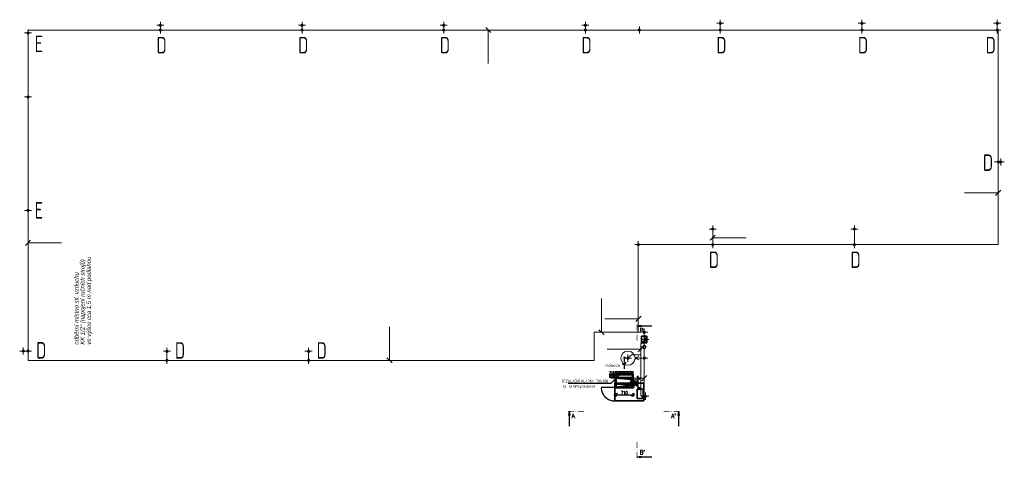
# Model space of a CAD drawing. Header units: millimetres. Extents: x 295996 to 512960, y -33037 to 76497.
# Tile 1 of 256: x 295996 to 337703, y -7219 to 11382. Entities that reach past the tile are written whole.
import ezdxf
from ezdxf.enums import TextEntityAlignment as Align

# ---------------------------------------------------------------- set-up
doc = ezdxf.new("R2010")
doc.units = ezdxf.units.MM
doc.header["$LTSCALE"] = 0.25
for name, pattern in [('ACAD_ISO02W100', [15, 12, -3]), ('ACAD_ISO04W100', [30, 24, -3, 0, -3]), ('DASHDOT', [25.4, 12.7, -6.35, 0, -6.35])]:
    doc.linetypes.add(name, pattern=pattern)
doc.layers.get('0').update_dxf_attribs({"lineweight": 20})
doc.layers.get('DEFPOINTS').update_dxf_attribs({"lineweight": 20})
for name, color, linetype, lineweight in [('_STL_V_ARMATURY', 7, 'Continuous', 20), ('_STL_V_KONDENZÁT', 84, 'KONDENZÁT', 13), ('_STL_V_POPIS_B', 150, 'Continuous', 35), ('_STL_V_VZDUCH', 162, 'STL_VZDUCH', 13), ('_STL_V_ZAŘ', 53, 'Continuous', 35), ('_VYT_POPIS_B', 150, 'Continuous', 35), ('CKSYMBOLY', 3, 'Continuous', 25), ('TLAKOVÝ VZDUCH popis', 7, 'Continuous', 18), ('V-objekty', 11, 'Continuous', 35), ('V-tvarovky', 1, 'Continuous', 50)]:
    doc.layers.add(name, color=color, linetype=linetype, lineweight=lineweight)
doc.layers.add('V-tvarovky-popis', color=7, linetype='Continuous')
doc.styles.add('INDRA', font='ariali.ttf')
doc.styles.get("Standard").update_dxf_attribs({"font": 'simplex.shx', "width": 0.8})
doc.styles.add('Stl_vzduch', font='isocp.shx', dxfattribs={"width": 0.8})
doc.styles.add('Vzduchotechnika', font='isocp.shx', dxfattribs={"width": 0.8})
doc.linetypes.add('KONDENZÁT', pattern='A,30,-6.08,["K",Standard,S=5,R=0,X=-2.1,Y=-2.45],-6.08', length=42.16)
doc.linetypes.add('STL_VZDUCH', pattern='A,30,-6.08,["V",Standard,S=5,R=0,X=-2.1,Y=-2.45],-6.08', length=42.16)
doc.dimstyles.new('cadkon', dxfattribs={"dimscale": 50, "dimtxt": 2.5, "dimasz": 2.5, "dimexe": 1.768, "dimexo": 5, "dimtad": 1, "dimrnd": 1, "dimtxsty": 'Standard', "dimblk1": 'OBLIQUE', "dimblk2": 'OBLIQUE', "dimsah": 1, "dimcen": 2.5, "dimdle": 1.8, "dimadec": 0, "dimazin": 0, "dimtfac": 1, "dimtix": 1, "dimtmove": 2, "dimatfit": 3, "dimfxl": 1, "dimarcsym": 0})

# ---------------------------------------------------------------- blocks, each defined once
blk = doc.blocks.new('A$C0BF07F07')
at = {"layer": '_STL_V_ARMATURY'}
for p, q in [((-75, 0), (75, 0)), ((0, -75), (0, 75))]:
    blk.add_line(p, q, dxfattribs=at)
blk.add_circle((0, 0), 25, dxfattribs=at)
blk = doc.blocks.new('*U48')
at = {"color": 0, "linetype": 'ByBlock', "lineweight": -2}
for p, q in [((36, 152), (36, -248)), ((746, 152), (36, 152)), ((36, -248), (178, 72)), ((178, 72), (746, 152)), ((746, -248), (746, 152)), ((36, -248), (746, -248))]:
    blk.add_line(p, q, dxfattribs=at)
for points in [[(0, 152), (0, 0)], [(36, 152), (0, 152)], [(0, 0), (782, 0)], [(36, -248), (0, 0)], [(746, 152), (782, 152)], [(746, -248), (782, 0)], [(782, 0), (782, 152)]]:
    blk.add_lwpolyline(points, dxfattribs=at)
for points in [[(36, 152), (36, -248), (178, 72)], [(36, 152), (178, 72), (746, 152)]]:
    blk.add_solid(points, dxfattribs=at)
blk = doc.blocks.new('_OBLIQUE')
at = {"color": 0, "linetype": 'ByBlock'}
blk.add_line((-0.5, -0.5), (0.5, 0.5), dxfattribs=at)
blk = doc.blocks.new('*D63')
at = {"layer": 'DEFPOINTS', "color": 0, "transparency": 16777216}
for p in [(321253, -4209), (321963, -4209), (321963, -4525)]:
    blk.add_point(p, dxfattribs=at)
at = {"layer": 'V-tvarovky-popis', "color": 0, "lineweight": -2, "transparency": 16777216}
for p, q in [((321163, -4525), (322053, -4525)), ((321253, -4459), (321253, -4613)), ((321963, -4459), (321963, -4613))]:
    blk.add_line(p, q, dxfattribs=at)
at = {"layer": 'V-tvarovky-popis', "color": 0, "lineweight": -2, "transparency": 16777216, "xscale": 125, "yscale": 125, "zscale": 125, "rotation": 180}
blk.add_blockref('_OBLIQUE', (321253, -4525), dxfattribs=at)
at = {"layer": 'V-tvarovky-popis', "color": 0, "lineweight": -2, "transparency": 16777216, "xscale": 125, "yscale": 125, "zscale": 125}
blk.add_blockref('_OBLIQUE', (321963, -4525), dxfattribs=at)
at = {"layer": 'V-tvarovky-popis', "color": 0, "transparency": 16777216, "insert": (321608, -4431), "char_height": 125, "attachment_point": 5}
blk.add_mtext('710', dxfattribs=at)
blk = doc.blocks.new('*D64')
at = {"layer": 'DEFPOINTS', "color": 0, "transparency": 16777216}
for p in [(321963, -3809), (322197, -3809), (321963, -4209)]:
    blk.add_point(p, dxfattribs=at)
at = {"layer": 'V-tvarovky-popis', "color": 0, "lineweight": -2, "transparency": 16777216}
for p, q in [((322197, -4299), (322197, -3719)), ((322213, -3809), (322285, -3809)), ((322213, -4209), (322285, -4209))]:
    blk.add_line(p, q, dxfattribs=at)
at = {"layer": 'V-tvarovky-popis', "color": 0, "lineweight": -2, "transparency": 16777216, "xscale": 125, "yscale": 125, "zscale": 125}
for p, rotation in [((322197, -3809), 90), ((322197, -4209), 270)]:
    blk.add_blockref('_OBLIQUE', p, dxfattribs=dict(at, rotation=rotation))
at = {"layer": 'V-tvarovky-popis', "color": 0, "transparency": 16777216, "insert": (322103, -4009), "char_height": 125, "attachment_point": 5, "rotation": 90}
blk.add_mtext('400', dxfattribs=at)
blk = doc.blocks.new('rez1_dl')
for q in [(-0.12, -0.69), (0, -2.5), (0.12, -0.69)]:
    blk.add_line((0, 0), q)
at = {"const_width": 0.14}
for points in [[(-0.2, 0), (0.8, 0)], [(1.08, 0), (1.22, 0)], [(1.5, 0), (2.5, 0)]]:
    blk.add_lwpolyline(points, dxfattribs=at)
blk.add_attdef('A2', (0.4, -0.45), '', height=0.7, rotation=270)
blk.add_attdef('A1', (0.42, -1.14), '', height=0.7)
blk = doc.blocks.new('rez1_hp')
for q in [(-0.12, -0.69), (0, -2.5), (0.12, -0.69)]:
    blk.add_line((0, 0), q)
at = {"const_width": 0.14}
for points in [[(-1.5, 0), (-2.5, 0)], [(-1.08, 0), (-1.22, 0)], [(0.2, 0), (-0.8, 0)]]:
    blk.add_lwpolyline(points, dxfattribs=at)
blk.add_attdef('A1', text='', height=0.7).set_placement((-0.4, -1.15), align=Align.RIGHT)
blk.add_attdef('A2', (-1.1, -0.45), '', height=0.7, rotation=270)
blk = doc.blocks.new('*U76')
at = {"color": 0, "linetype": 'ByBlock', "lineweight": -2}
for points in [[(0, 106), (-30, 106)], [(0, 53), (-30, 53)], [(0, 0), (-30, 0)], [(0, 106), (710, 106)], [(0, 106), (0, 0)], [(0, 0), (710, 0)], [(710, 106), (710, 0)], [(710, 106), (740, 106)], [(710, 0), (740, 0)]]:
    blk.add_lwpolyline(points, dxfattribs=at)
at = {"color": 2, "linetype": 'DASHDOT', "lineweight": 25}
blk.add_lwpolyline([(0, 53), (740, 53)], dxfattribs=at)
blk = doc.blocks.new('*U77', base_point=(550, 710))
at = {"linetype": 'ByBlock', "lineweight": -2}
blk.add_hatch(color=0, dxfattribs=at).paths.add_polyline_path([(550, 710), (150, 710), (150, 0), (200, 660)])
at = {"color": 0, "linetype": 'ByBlock', "lineweight": -2}
for p, q in [((0, 740), (0, -30)), ((150, 710), (0, 710)), ((0, 0), (150, 0))]:
    blk.add_line(p, q, dxfattribs=at)
for points in [[(150, 0), (550, 0), (550, 710), (150, 710), (150, 0)], [(150, 0), (200, 660), (550, 710)]]:
    blk.add_lwpolyline(points, dxfattribs=at)
blk = doc.blocks.new('*U62', base_point=(100.000029, 76.999998))
at = {"color": 0, "linetype": 'ByBlock', "lineweight": -2}
for p, q in [((100.000029, 76.999998), (278.000029, 76.999998)), ((278.000029, 76.999998), (304.513255, 153.999998)), ((331.026481, 76.999998), (304.513255, 153.999998)), ((331.026481, 76.999998), (357.539708, -0.000002)), ((357.539708, -0.000002), (384.052934, 76.999998)), ((384.052934, 76.999998), (620.052934, 76.999998)), ((620.052934, 76.999998), (535.879199, 107.513298)), ((620.052934, 76.999998), (535.879199, 46.486697))]:
    blk.add_line(p, q, dxfattribs=at)

msp = doc.modelspace()

# ---------------------------------------------------------------- linework, layer by layer
at = {"layer": '_STL_V_KONDENZÁT'}
for p, q in [((322492.63171, -2182.50141), (322306.93667, -2368.19646)), ((322306.93667, -4554.40686), (322306.93667, -2368.19646)), ((322306.93667, -2497.57035), (322453.98794, -2497.57035)), ((321906.24, -2825.26554), (321760.47666, -2971.02887)), ((321906.24, -2825.26554), (322306.93667, -2825.26554)), ((322472.15217, -4710.14489), (322306.93667, -4554.40686))]:
    msp.add_line(p, q, dxfattribs=at)
at = {"layer": '_STL_V_VZDUCH'}
for p, q in [((296350.13614, 10944.02733), (319907.66294, 10944.02733)), ((296350.13614, 10871.99286), (296350.13614, 10944.02733)), ((301957.66294, 10944.02733), (301957.66294, 11142.43514)), ((307957.66294, 10944.02733), (307957.66294, 11142.43514)), ((313957.66294, 10944.02733), (313957.66294, 11142.43514)), ((319957.66294, 10944.02733), (319957.66294, 11142.43514)), ((320007.66294, 10944.02733), (337351.82538, 10944.02733)), ((325669.69691, 10944.02733), (325669.69691, 11232.43602)), ((331669.69691, 10944.02733), (331669.69691, 11232.43602)), ((337401.82538, 10944.02733), (337401.82538, 11232.43602)), ((337443.85918, 5398.66023), (337443.85918, 10916.95041)), ((296350.13614, 8157.37645), (296350.13614, 10771.99286)), ((296350.13614, 3294.59572), (296350.13614, 8107.37645)), ((337443.85918, 5348.66023), (337553.22278, 5348.66023)), ((337443.85918, 1844.87559), (337443.85918, 5298.66023)), ((296350.13614, -2622.24563), (296350.13614, 3244.59572)), ((325351.7493, 1894.87559), (325351.7493, 2502.43558)), ((331351.7493, 1894.87515), (331351.7493, 2502.43514)), ((322200.74015, 1844.87559), (325301.7493, 1844.87559)), ((322200.74015, -1870.0808), (322200.74015, 1844.87559)), ((325401.7493, 1844.87559), (331301.7493, 1844.87559)), ((331401.7493, 1844.87559), (337443.85918, 1844.87559)), ((320330.72549, -3065.71074), (320330.72549, -1870.0808)), ((320330.72549, -1870.0808), (322403.98794, -1870.0808)), ((322453.98794, -2437.57035), (322453.98794, -1920.0808)), ((296145.72918, -2672.24563), (296350.13614, -2672.24563)), ((296350.13614, -3065.71074), (296350.13614, -2722.24563)), ((302230.47666, -3065.71074), (302230.47666, -2680.66336)), ((308230.47666, -3065.71074), (308230.47666, -2680.66336)), ((322453.98794, -2921.02887), (322453.98794, -2557.57035)), ((296350.13614, -3065.71074), (302180.47666, -3065.71074)), ((302280.47666, -3065.71074), (308180.47666, -3065.71074)), ((308280.47666, -3065.71074), (320330.72549, -3065.71074)), ((322227.8435, -2971.02887), (322403.98794, -2971.02887)), ((322453.98794, -4539.43553), (322453.98794, -3021.02887)), ((322453.98794, -4539.43553), (322498.80646, -4584.25405))]:
    msp.add_line(p, q, dxfattribs=at)
at = {"layer": '_STL_V_ZAŘ'}
for p, q in [((322557.42664, -2037.50141), (322335.42664, -2037.50141)), ((322335.42664, -2037.50141), (322335.42664, -2327.50141)), ((322557.42664, -2327.50141), (322557.42664, -2037.50141)), ((322335.42664, -2327.50141), (322557.42664, -2327.50141)), ((321200.47666, -4035.19212), (321200.47666, -4785.19212)), ((322440.47666, -4035.19212), (321200.47666, -4035.19212)), ((321217.47666, -4057.19212), (321217.47666, -4209.19212)), ((321999.47666, -4057.19212), (321217.47666, -4057.19212)), ((321999.47666, -4057.19212), (321999.47666, -4209.19212)), ((322440.47666, -4035.19212), (322440.47666, -4785.19212)), ((321999.47666, -4209.19212), (321217.47666, -4209.19212)), ((322408.47666, -4292.19212), (322146.47666, -4292.19212)), ((322146.47666, -4292.19212), (322146.47666, -4686.19212)), ((322408.47666, -4292.19212), (322408.47666, -4686.19212)), ((322440.47666, -4584.25405), (322472.15217, -4584.25405)), ((321200.47666, -4785.19212), (322440.47666, -4785.19212)), ((322408.47666, -4686.19212), (322146.47666, -4686.19212)), ((322440.47666, -4710.14489), (322472.15217, -4710.14489))]:
    msp.add_line(p, q, dxfattribs=at)
at = {"layer": '_STL_V_ZAŘ', "linetype": 'ACAD_ISO04W100'}
for p, q in [((322060.21614, -2958.52887), (322103.12661, -2958.52887)), ((322060.21614, -2983.52887), (322103.12661, -2983.52887)), ((322103.12661, -2983.52887), (322103.12661, -2958.52887))]:
    msp.add_line(p, q, dxfattribs=at)
at = {"layer": '_STL_V_ZAŘ', "linetype": 'ACAD_ISO02W100', "lineweight": 25}
msp.add_line((321200.47666, -4211.19212), (320626.47666, -4211.19212), dxfattribs=at)
at = {"layer": '_STL_V_ZAŘ', "linetype": 'ACAD_ISO04W100'}
msp.add_circle((322453.98794, -2497.57035), 60, dxfattribs=at)
at = {"layer": '_STL_V_ZAŘ', "lineweight": 13}
msp.add_circle((321760.47666, -2971.02887), 300, dxfattribs=at)
at = {"layer": '_STL_V_ZAŘ', "linetype": 'ACAD_ISO02W100', "lineweight": 25}
msp.add_arc((321200.47666, -4211.19212), 574, 180, 270, dxfattribs=at)
at = {"layer": 'TLAKOVÝ VZDUCH popis', "color": 7, "ltscale": 80}
for p, q in [((315737.49875, 11050.93958), (315956.33049, 10837.11508)), ((315846.91462, 10944.02733), (315846.91462, 9520.6003)), ((337443.85918, 4040.48427), (336020.43215, 4040.48427)), ((337550.77143, 4149.90014), (337336.94693, 3931.0684)), ((325458.66155, 2247.60259), (325244.83705, 2028.77086)), ((326775.17633, 2138.18672), (325351.7493, 2138.18672)), ((296457.04839, 2027.17812), (296243.22389, 1808.34638)), ((297773.56317, 1917.76225), (296350.13614, 1917.76225)), ((320639.54461, -446.65377), (320639.54461, -1870.0808)), ((322314.14113, -1193.82862), (322100.31663, -1412.66036)), ((311661.30352, -1642.28371), (311661.30352, -3065.71074)), ((322207.22888, -1303.24449), (320783.80185, -1303.24449)), ((320530.12874, -1763.16855), (320748.96048, -1976.99305)), ((322413.84892, -2480.3534), (322200.02442, -2699.18514)), ((322306.93667, -2589.76927), (320883.50964, -2589.76927)), ((322227.8435, -2897.08609), (322103.12661, -2971.02887)), ((311551.88765, -2958.79849), (311770.71939, -3172.62299)), ((322227.8435, -3044.97166), (322103.12661, -2971.02887)), ((322567.38891, -3708.64739), (322353.56441, -3927.47912)), ((322460.47666, -3818.06325), (321037.04963, -3818.06325))]:
    msp.add_line(p, q, dxfattribs=at)
at = {"layer": 'V-tvarovky-popis', "color": 2}
msp.add_line((321253.47666, -3659.19212), (320965.47666, -3659.19212), dxfattribs=at)
at = {"layer": 'V-tvarovky-popis', "color": 3}
for p, q in [((321050.5604, -4024.82498), (321496.04116, -3583.06845)), ((319231.32388, -4024.82498), (321050.5604, -4024.82498))]:
    msp.add_line(p, q, dxfattribs=at)

# ---------------------------------------------------------------- block references
at = {"layer": '_VYT_POPIS_B', "yscale": 2, "zscale": 2}
for p, xscale, rotation in [((301957.66294, 11142.43514), 2, 90), ((307957.66294, 11142.43514), 2, 90), ((313957.66294, 11142.43514), 2, 90), ((319957.66294, 11142.43514), 2, 90), ((325669.69691, 11232.43602), 2, 90), ((331669.69691, 11232.43602), 2, 90), ((337401.82538, 11232.43602), 2, 90), ((296350.13614, 10821.99286), -2, 180), ((301957.66294, 10944.02733), 2, 90), ((307957.66294, 10944.02733), 2, 90), ((313957.66294, 10944.02733), 2, 90), ((319957.66294, 10944.02733), 2, 90), ((322244.09604, 10944.02733), 2, 90), ((325669.69691, 10944.02733), 2, 90), ((331669.69691, 10944.02733), 2, 90), ((337401.82538, 10944.02733), 2, 90), ((296350.13614, 8107.37645), -2, 180), ((325351.7493, 2502.43558), -2, 89.99999999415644), ((331351.7493, 2502.43514), -2, 89.99999999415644), ((322200.74015, 1844.87559), 2, 90), ((325351.7493, 1844.87559), -2, 89.99999999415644), ((331351.7493, 1844.87515), -2, 89.99999999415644), ((322453.98794, -1870.0808), 2, 270), ((322492.63171, -2182.50141), 2, 270), ((302230.47666, -2680.66336), 2, 270), ((302230.47666, -3065.71074), 2, 270), ((308230.47666, -2680.66336), 2, 270), ((308230.47666, -3065.71074), 2, 270), ((321760.47666, -2971.02887), 2, 270), ((322453.98794, -2971.02887), 2, 270), ((322498.80646, -4584.25405), 2, 270)]:
    msp.add_blockref('A$C0BF07F07', p, dxfattribs=dict(at, xscale=xscale, rotation=rotation))
at = {"layer": '_VYT_POPIS_B', "xscale": 2, "yscale": 2, "zscale": 2}
for p in [(337443.85918, 5348.66023), (337553.22278, 5348.66023), (296350.13614, 3294.59572), (296145.72918, -2672.24563), (296350.13614, -2672.24563)]:
    msp.add_blockref('A$C0BF07F07', p, dxfattribs=at)
at = {"layer": 'CKSYMBOLY', "xscale": 250, "yscale": 250, "zscale": 250, "rotation": 90}
for name, p, values in [('rez1_hp', (322146.50377, -1598.45961), {'A2': 'B'}), ('rez1_dl', (322146.50377, -7152.25149), {'A2': "B'"})]:
    msp.add_blockref(name, p, dxfattribs=at).add_auto_attribs(values)
at = {"layer": 'CKSYMBOLY', "xscale": 250, "yscale": 250, "zscale": 250}
for name, p, values in [('rez1_dl', (319273.99382, -5223.71344), {'A1': 'A'}), ('rez1_hp', (323898.66427, -5223.71344), {'A1': "A'"})]:
    msp.add_blockref(name, p, dxfattribs=at).add_auto_attribs(values)
at = {"layer": 'V-objekty'}
msp.add_blockref('*U76', (321253.47666, -3659.19212), dxfattribs=at)
at = {"layer": 'V-tvarovky'}
for name, p, rotation in [('*U77', (321963.47666, -4209.19212), 270), ('*U48', (321999.47666, -4057.19212), 180)]:
    msp.add_blockref(name, p, dxfattribs=dict(at, rotation=rotation))
at = {"layer": 'V-tvarovky-popis', "color": 3, "rotation": 90}
msp.add_blockref('*U62', (321608.47666, -3428.17907), dxfattribs=at)

# ---------------------------------------------------------------- texts
at = {"layer": '_STL_V_POPIS_B', "style": 'Stl_vzduch', "width": 0.8}
for s, p in [('E', (296626.66215, 10006.05807)), ('D', (301792.22695, 9950.95273)), ('D', (307792.22695, 9950.95273)), ('D', (313792.22695, 9950.95273)), ('D', (319792.22695, 9950.95273)), ('D', (325504.26093, 9950.95273)), ('D', (331504.26093, 9950.95273)), ('D', (336911.18219, 9950.95273)), ('D', (336795.98876, 4970.52335)), ('E', (296626.66215, 2944.33288)), ('D', (325186.31331, 851.80099)), ('D', (331186.31331, 851.80055)), ('D', (296691.40225, -2986.93708)), ('D', (302571.74278, -2995.35481)), ('D', (308571.74278, -2995.35481))]:
    msp.add_text(s, height=700, dxfattribs=at).set_placement(p)
at = {"layer": 'TLAKOVÝ VZDUCH popis', "linetype": 'Continuous', "style": 'INDRA', "width": 0.8}
for s, p in [('KK 1/2" (napojení ručních strojů)', (298745.37965, -2397.83429)), ('ve výšce cca 1,5 m nad podlahou', (299013.4671, -2397.83429)), ('odběrní místno stl. vzduchu', (298490.56239, -2397.83429))]:
    msp.add_text(s, height=180, rotation=90, dxfattribs=at).set_placement(p)
at = {"layer": 'V-tvarovky-popis', "color": 3, "style": 'Vzduchotechnika', "width": 0.8}
for s, p in [('2500m3/h', (321437.79576, -3352.0014)), ('REGULAČNÍ KLAPKA 710x800', (320927.40262, -4005.73611)), ('SE SERPOVOHONEM', (320366.32388, -4243.57546))]:
    msp.add_text(s, height=125, dxfattribs=at).set_placement(p, align=Align.RIGHT)
at = {"layer": 'V-tvarovky-popis', "color": 3, "width": 0.8}
msp.add_text('800', height=100, dxfattribs=at).set_placement((320965.47666, -3684.19212), align=Align.TOP_LEFT)
msp.add_text('710', height=100, dxfattribs=at).set_placement((320965.47666, -3634.19212))

# ---------------------------------------------------------------- dimensions: what is measured, and where the dimension line sits
at = {"layer": 'V-tvarovky-popis', "color": 3}
dim = msp.add_linear_dim(base=(322196.81068, -3809.19212), p1=(321963.47666, -4209.19212), p2=(321963.47666, -3809.19212), angle=90, dimstyle='cadkon', dxfattribs=at)
dim.commit()
dim.dimension.update_dxf_attribs({"geometry": '*D64', "text_midpoint": (322103.06068, -4009.19212)})
dim = msp.add_linear_dim(base=(321963.47666, -4524.8532), p1=(321253.47666, -4209.19212), p2=(321963.47666, -4209.19212), dimstyle='cadkon', dxfattribs=at)
dim.commit()
dim.dimension.update_dxf_attribs({"geometry": '*D63', "text_midpoint": (321608.47666, -4431.1032)})

doc.saveas('drawing.dxf')
